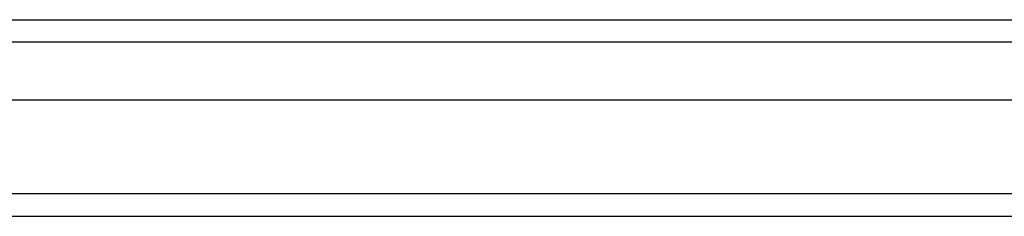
# Model space of a CAD drawing. Header units: inches. Extents: x 12 to 235, y 17 to 142.
# Tile 10 of 117: x 98.965 to 103.312, y 50.659 to 51.526. Entities that reach past the tile are written whole.
import ezdxf

# ---------------------------------------------------------------- set-up
doc = ezdxf.new("R2010")
doc.units = ezdxf.units.IN
doc.header["$MEASUREMENT"] = 0
doc.layers.add('Visible Edges(ANSI)', color=7, linetype='Continuous', lineweight=25)
doc.layers.add('Visible Tangent Edges(ANSI)', color=7, linetype='Continuous', lineweight=25)

msp = doc.modelspace()

# ---------------------------------------------------------------- linework, layer by layer
at = {"layer": 'Visible Edges(ANSI)'}
for p, q in [((95.5142, 51.5255), (129.7199, 51.5255)), ((129.9084, 51.1712), (95.3257, 51.1712)), ((94.7161, 50.6594), (130.5181, 50.6594))]:
    msp.add_line(p, q, dxfattribs=at)
at = {"layer": 'Visible Tangent Edges(ANSI)'}
for p, q in [((129.8499, 51.4265), (95.3842, 51.4265)), ((130.5181, 50.7584), (94.7161, 50.7584))]:
    msp.add_line(p, q, dxfattribs=at)

doc.saveas('drawing.dxf')
